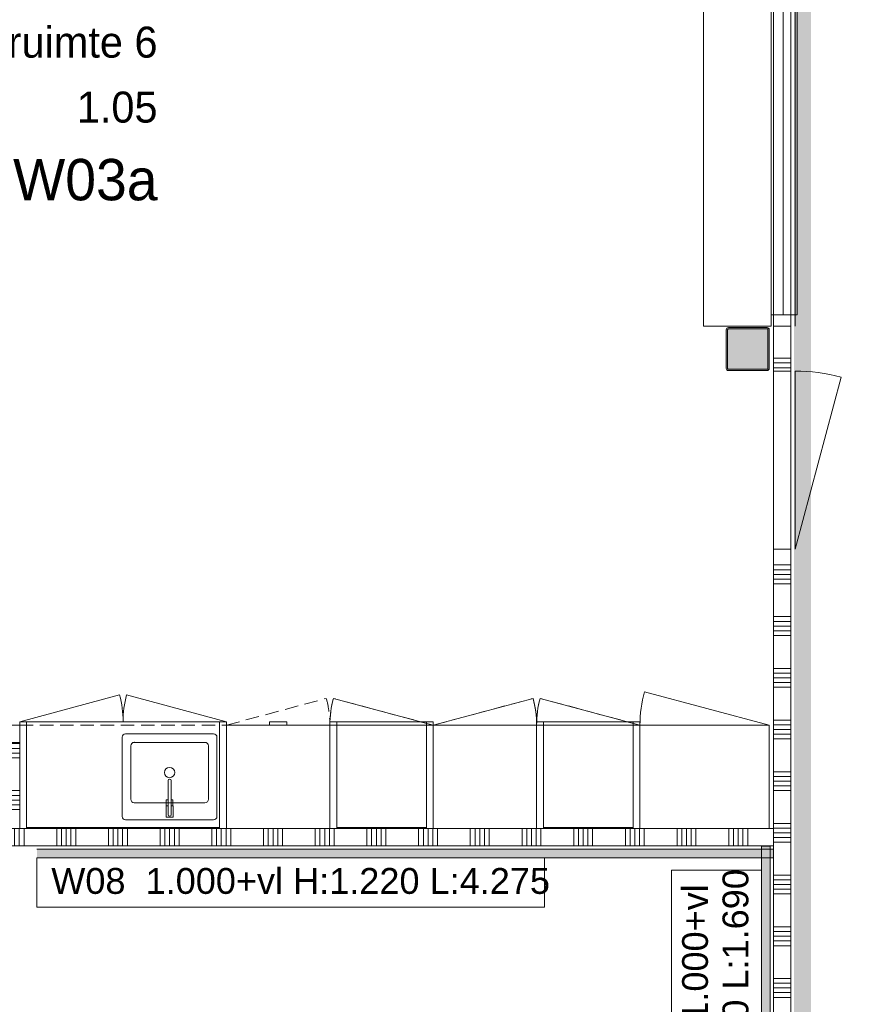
# Model space of a CAD drawing. Header units: millimetres. Extents: x -850 to 154668, y -25041 to 71030.
# Tile 111 of 211: x 4475 to 9400, y 47060 to 52775. Entities that reach past the tile are written whole.
import ezdxf
from ezdxf.enums import TextEntityAlignment as Align

# ---------------------------------------------------------------- set-up
doc = ezdxf.new("R2010")
doc.units = ezdxf.units.MM
doc.header["$MEASUREMENT"] = 0
doc.linetypes.add('B0702', pattern=[117.37, 78.119999, -39.250001])
for name, color, linetype in [('42 Binnenwandafw', 7, 'Continuous'), ('42 Binnenwandafw Doorsnede-arcering', 7, 'Continuous'), ('72 VI kastenwanden', 7, 'Continuous'), ('Info Wandafwerking aanduiding', 7, 'Continuous'), ('New_22 NC Binnenwanden', 7, 'Continuous'), ('New_22 NC Binnenwanden Deuren', 7, 'Continuous'), ('New_22 NC Binnenwanden Doorsnede-arcering', 7, 'Continuous'), ('New_22 NC Binnenwanden Ramen', 7, 'Continuous'), ('New_72 VI kastenwanden', 7, 'Continuous'), ('New_Info Wandafwerking aanduiding', 7, 'Continuous'), ('New_Info Wandafwerking aanduiding Doorsnede-arcering', 7, 'Continuous'), ('New_Z Ruimtefuncties', 7, 'Continuous'), ('New_Z Ruimtefuncties Zone omranding', 7, 'Continuous'), ('New_Z Ruimtefuncties Zone tekst', 7, 'Continuous'), ('S-COLS-____-OTLN.RVT S', 7, 'Continuous'), ('S-COLS-____-OTLN.RVT S 2D arcering', 7, 'Continuous')]:
    doc.layers.add(name, color=color, linetype=linetype)
doc.styles.add('GENERATED_STYLE_1', font='txt')
doc.styles.add('GENERATED_STYLE_2', font='txt')

# ---------------------------------------------------------------- blocks, each defined once
blk = doc.blocks.new('Kast basis 1D 22_6')
at = {"layer": 'New_72 VI kastenwanden', "color": 1, "linetype": 'Continuous', "lineweight": 0}
for p, q in [((0, 600), (750, 600)), ((0, 0), (0, 600)), ((750, 0), (750, 600)), ((0, 0), (750, 0)), ((0, 0), (724.4, -194.1))]:
    blk.add_line(p, q, dxfattribs=at)
blk.add_arc((0, 0), 750, 345, 0, dxfattribs=at)
blk = doc.blocks.new('Kast basis 2D 22_2')
at = {"layer": 'New_72 VI kastenwanden', "color": 1, "linetype": 'Continuous', "lineweight": 0}
for p, q in [((0, 620), (1200, 620)), ((0, 0), (0, 620)), ((1200, 0), (1200, 620)), ((595, 550), (595, 90)), ((1125, 570), (615, 570)), ((890, 554), (850, 554)), ((850, 554), (850, 489)), ((861, 540), (861, 342.1)), ((861, 489), (861, 540)), ((879, 342.2), (879, 540)), ((879, 540), (879, 489)), ((890, 489), (890, 554)), ((1145, 90), (1145, 550)), ((1075, 470), (665, 470)), ((850, 489), (861, 489)), ((861, 488), (850.3, 488)), ((850.3, 488), (850.3, 453)), ((861, 453), (861, 488)), ((879, 489), (890, 489)), ((889.7, 488), (879, 488)), ((879, 488), (879, 453)), ((889.7, 453), (889.7, 488)), ((645, 450), (645, 140)), ((850.3, 453), (861, 453)), ((879, 453), (889.7, 453)), ((1095, 140), (1095, 450)), ((665, 120), (1075, 120)), ((615, 70), (1125, 70)), ((0, 0), (1200, 0)), ((0, 0), (579.6, -155.3)), ((1200, 0), (620.4, -155.3))]:
    blk.add_line(p, q, dxfattribs=at)
blk.add_circle((870, 295), 30, dxfattribs=at)
for centre, radius, start, end in [((615, 550), 20, 90, 180), ((870, 540), 9, 0, 180), ((870, 540), 9, 0, 180), ((1125, 550), 20, 0, 90), ((665, 450), 20, 90, 180), ((1075, 450), 20, 0, 90), ((870, 342.1), 9, 180.1472, 0.1472), ((665, 140), 20, 180, 270), ((1075, 140), 20, 270, 0), ((615, 90), 20, 180, 270), ((1125, 90), 20, 270, 0), ((0, 0), 600, 345, 0), ((1200, 0), 600, 180, 195)]:
    blk.add_arc(centre, radius, start, end, dxfattribs=at)
blk.add_point((665, 120), dxfattribs=at)
blk = doc.blocks.new('Kast basis 1D 22_5')
at = {"layer": 'New_72 VI kastenwanden', "color": 1, "linetype": 'Continuous', "lineweight": 0}
for p, q in [((0, 600), (600, 600)), ((0, 0), (0, 600)), ((600, 0), (600, 600)), ((0, 0), (600, 0)), ((0, 0), (579.6, -155.3))]:
    blk.add_line(p, q, dxfattribs=at)
blk.add_arc((0, 0), 600, 345, 0, dxfattribs=at)
blk = doc.blocks.new('Wall_261_2', base_point=(4575, 47980))
at = {"layer": '42 Binnenwandafw Doorsnede-arcering', "linetype": 'Continuous', "lineweight": 0, "true_color": 0x934451}
blk.add_hatch(color=15, dxfattribs=at).paths.add_polyline_path([(4575, 47910), (8850, 47910), (8850, 47960), (4575, 47960)])
at = {"layer": '42 Binnenwandafw', "color": 15, "linetype": 'Continuous', "lineweight": 0, "true_color": 0x934451, "flags": 128}
for points in [[(8850, 47960), (4575, 47960)], [(4575, 47910), (8850, 47910)]]:
    blk.add_lwpolyline(points, dxfattribs=at)
blk = doc.blocks.new('Wall_280_2', base_point=(8850, 47977.9))
at = {"layer": '42 Binnenwandafw Doorsnede-arcering', "linetype": 'Continuous', "lineweight": 0, "true_color": 0x934451}
blk.add_hatch(color=15, dxfattribs=at).paths.add_polyline_path([(8780, 47977.9), (8780, 46288), (8830, 46288), (8830, 47977.9)])
at = {"layer": '42 Binnenwandafw', "color": 15, "linetype": 'Continuous', "lineweight": 0, "true_color": 0x934451, "flags": 128}
for points in [[(8780, 47977.9), (8780, 46288)], [(8830, 47977.9), (8780, 47977.9)], [(8830, 46288), (8830, 47977.9)], [(8780, 46288), (8830, 46288)]]:
    blk.add_lwpolyline(points, dxfattribs=at)
blk = doc.blocks.new('Kast wand 1D 22_4')
at = {"layer": 'New_72 VI kastenwanden', "color": 1, "linetype": 'B0702', "lineweight": 0}
for p, q in [((750, 600), (0, 600)), ((0, 600), (0, 0)), ((750, 0), (750, 600)), ((0, 0), (750, 0))]:
    blk.add_line(p, q, dxfattribs=at)
blk = doc.blocks.new('Column 188[28]_2', base_point=(0.5, 3))
at = {"layer": 'S-COLS-____-OTLN.RVT S 2D arcering', "linetype": 'Continuous', "lineweight": 0, "true_color": 0x778488}
h = blk.add_hatch(color=8, dxfattribs=at)
h.paths.add_polyline_path([(8575.5, 50751), (8576.5, 50746), (8579.3, 50741.8), (8583.5, 50738.9), (8588.5, 50738), (8812.5, 50738), (8817.5, 50738.9), (8821.7, 50741.8), (8824.5, 50746), (8825.5, 50751), (8825.5, 50975), (8824.5, 50979.9), (8821.7, 50984.1), (8817.5, 50987), (8812.5, 50988), (8588.5, 50988), (8583.5, 50987), (8579.3, 50984.1), (8576.5, 50979.9), (8575.5, 50975)])
h.paths.add_polyline_path([(8812.5, 50746), (8588.5, 50746), (8586.6, 50746.3), (8585, 50747.4), (8583.9, 50749), (8583.5, 50751), (8583.5, 50975), (8583.9, 50976.9), (8585, 50978.5), (8586.6, 50979.6), (8588.5, 50980), (8812.5, 50980), (8814.4, 50979.6), (8816.1, 50978.5), (8817.1, 50976.9), (8817.5, 50975), (8817.5, 50751), (8817.1, 50749), (8816.1, 50747.4), (8814.4, 50746.3)], flags=0)
blk.add_hatch(color=8, dxfattribs=at).paths.add_polyline_path([(8812.5, 50980), (8588.5, 50980), (8586.6, 50979.6), (8585, 50978.5), (8583.9, 50976.9), (8583.5, 50975), (8583.5, 50751), (8583.9, 50749), (8585, 50747.4), (8586.6, 50746.3), (8588.5, 50746), (8812.5, 50746), (8814.4, 50746.3), (8816.1, 50747.4), (8817.1, 50749), (8817.5, 50751), (8817.5, 50975), (8817.1, 50976.9), (8816.1, 50978.5), (8814.4, 50979.6)])
at = {"layer": 'S-COLS-____-OTLN.RVT S', "color": 1, "linetype": 'Continuous', "lineweight": 0}
for p, q in [((8576.5, 50979.9), (8575.5, 50975)), ((8579.3, 50984.1), (8576.5, 50979.9)), ((8583.5, 50987), (8579.3, 50984.1)), ((8588.5, 50988), (8583.5, 50987)), ((8585, 50978.5), (8586.6, 50979.6)), ((8586.6, 50979.6), (8588.5, 50980)), ((8812.5, 50988), (8588.5, 50988)), ((8588.5, 50980), (8812.5, 50980)), ((8817.5, 50987), (8812.5, 50988)), ((8812.5, 50980), (8814.4, 50979.6)), ((8814.4, 50979.6), (8816.1, 50978.5)), ((8821.7, 50984.1), (8817.5, 50987)), ((8824.5, 50979.9), (8821.7, 50984.1)), ((8825.5, 50975), (8824.5, 50979.9)), ((8575.5, 50975), (8575.5, 50751)), ((8583.5, 50975), (8583.9, 50976.9)), ((8583.5, 50751), (8583.5, 50975)), ((8583.9, 50976.9), (8585, 50978.5)), ((8816.1, 50978.5), (8817.1, 50976.9)), ((8817.1, 50976.9), (8817.5, 50975)), ((8817.5, 50975), (8817.5, 50751)), ((8825.5, 50751), (8825.5, 50975)), ((8575.5, 50751), (8576.5, 50746)), ((8583.9, 50749), (8583.5, 50751)), ((8817.5, 50751), (8817.1, 50749)), ((8824.5, 50746), (8825.5, 50751)), ((8576.5, 50746), (8579.3, 50741.8)), ((8579.3, 50741.8), (8583.5, 50738.9)), ((8583.5, 50738.9), (8588.5, 50738)), ((8585, 50747.4), (8583.9, 50749)), ((8586.6, 50746.3), (8585, 50747.4)), ((8588.5, 50746), (8586.6, 50746.3)), ((8812.5, 50746), (8588.5, 50746)), ((8588.5, 50738), (8812.5, 50738)), ((8814.4, 50746.3), (8812.5, 50746)), ((8812.5, 50738), (8817.5, 50738.9)), ((8816.1, 50747.4), (8814.4, 50746.3)), ((8817.1, 50749), (8816.1, 50747.4)), ((8817.5, 50738.9), (8821.7, 50741.8)), ((8821.7, 50741.8), (8824.5, 50746))]:
    blk.add_line(p, q, dxfattribs=at)
blk = doc.blocks.new('Kast wand 2D 22_2')
at = {"layer": 'New_72 VI kastenwanden', "color": 1, "linetype": 'B0702', "lineweight": 0}
for p, q in [((1200, 600), (0, 600)), ((0, 600), (0, 0)), ((1200, 0), (1200, 600)), ((0, 0), (1200, 0))]:
    blk.add_line(p, q, dxfattribs=at)
blk = doc.blocks.new('#72 ladekast 4L')
at = {"layer": 'New_72 VI kastenwanden', "color": 9, "linetype": 'Continuous', "lineweight": 0}
for p, q in [((20, 620), (0, 620)), ((0, 620), (0, 40)), ((580, 620), (20, 620)), ((600, 620), (580, 620)), ((600, 40), (600, 620)), ((0, 40), (0, 20)), ((0, 20), (600, 20)), ((350, 20), (250, 20)), ((250, 20), (250, 0)), ((250, 0), (350, 0)), ((350, 0), (350, 20)), ((600, 20), (600, 40))]:
    blk.add_line(p, q, dxfattribs=at)
blk = doc.blocks.new('Kast wand 1D 22_2')
at = {"layer": 'New_72 VI kastenwanden', "color": 1, "linetype": 'B0702', "lineweight": 0}
for p, q in [((600, 600), (0, 600)), ((0, 600), (0, 0)), ((600, 0), (600, 600)), ((0, 0), (600, 0))]:
    blk.add_line(p, q, dxfattribs=at)
blk = doc.blocks.new('Kast wand 1D 22_3')
at = {"layer": 'New_72 VI kastenwanden', "color": 1, "linetype": 'B0702', "lineweight": 0}
for p, q in [((600, 600), (0, 600)), ((0, 600), (0, 0)), ((600, 0), (600, 600)), ((0, 0), (600, 0)), ((0, 0), (579.6, -155.3))]:
    blk.add_line(p, q, dxfattribs=at)
blk.add_arc((0, 0), 600, 345, 0, dxfattribs=at)
blk = doc.blocks.new('#72 kadervak')
at = {"layer": 'New_72 VI kastenwanden', "color": 7, "linetype": 'Continuous', "lineweight": 0}
for p, q in [((600, 620), (0, 620)), ((0, 620), (0, 0)), ((600, 620), (0, 620)), ((0, 620), (0, 0)), ((40, 620), (0, 620)), ((0, 620), (0, 0)), ((40, 0), (40, 620)), ((560, 620), (40, 620)), ((40, 620), (40, 615)), ((40, 615), (560, 615)), ((600, 620), (560, 620)), ((560, 620), (560, 0)), ((560, 615), (560, 620)), ((600, 0), (600, 620)), ((600, 0), (600, 620)), ((600, 0), (600, 620)), ((0, 0), (600, 0)), ((0, 0), (600, 0)), ((0, 0), (40, 0)), ((560, 0), (600, 0))]:
    blk.add_line(p, q, dxfattribs=at)
blk = doc.blocks.new('Kast hoog 1D 22_2')
at = {"layer": 'New_72 VI kastenwanden', "color": 1, "linetype": 'Continuous', "lineweight": 0}
for p, q in [((600, 600), (0, 600)), ((0, 600), (0, 0)), ((600, 0), (600, 600)), ((0, 0), (600, 0)), ((0, 0), (579.6, -155.3))]:
    blk.add_line(p, q, dxfattribs=at)
blk.add_arc((0, 0), 600, 345, 0, dxfattribs=at)
blk = doc.blocks.new('#72 pantryvak')
at = {"layer": '72 VI kastenwanden', "color": 1, "linetype": 'Continuous', "lineweight": 0}
for p, q in [((1200, 620), (0, 620)), ((0, 620), (0, 0)), ((40, 620), (0, 620)), ((0, 620), (0, 0)), ((1160, 620), (40, 620)), ((40, 620), (40, 0)), ((40, 0), (40, 620)), ((1160, 620), (40, 620)), ((40, 620), (40, 615)), ((40, 615), (1160, 615)), ((1160, 0), (1160, 620)), ((1160, 615), (1160, 620)), ((1160, 620), (1160, 0)), ((1200, 620), (1160, 620)), ((1200, 0), (1200, 620)), ((1200, 0), (1200, 620)), ((0, 0), (1200, 0)), ((0, 0), (40, 0)), ((40, 0), (1160, 0)), ((1160, 0), (1200, 0))]:
    blk.add_line(p, q, dxfattribs=at)
blk = doc.blocks.new('Kast wand 2D 22')
at = {"layer": 'New_72 VI kastenwanden', "color": 1, "linetype": 'B0702', "lineweight": 0}
for p, q in [((1200, 600), (0, 600)), ((0, 600), (0, 0)), ((1200, 0), (1200, 600)), ((0, 0), (1200, 0)), ((0, 0), (579.6, -155.3)), ((1200, 0), (620.4, -155.3))]:
    blk.add_line(p, q, dxfattribs=at)
for centre, start, end in [((0, 0), 345, 0), ((1200, 0), 180, 195)]:
    blk.add_arc(centre, 600, start, end, dxfattribs=at)
blk = doc.blocks.new('*X2236')
at = {"layer": 'New_22 NC Binnenwanden Doorsnede-arcering', "color": 254, "linetype": 'Continuous', "lineweight": 0, "true_color": 0xe9ebeb}
for p, q in [((8850, 50809.7), (8916, 50809.7)), ((8916, 50809.7), (8950, 50809.7)), ((8850, 50782.3), (8916, 50782.3)), ((8850, 50754.9), (8916, 50754.9)), ((8916, 50782.3), (8950, 50782.3)), ((8916, 50754.9), (8950, 50754.9))]:
    blk.add_line(p, q, dxfattribs=at)
blk = doc.blocks.new('*X2237')
at = {"layer": 'New_22 NC Binnenwanden Doorsnede-arcering', "color": 254, "linetype": 'Continuous', "lineweight": 0, "true_color": 0xe9ebeb}
for p, q in [((8850, 49609.7), (8916, 49609.7)), ((8916, 49609.7), (8950, 49609.7)), ((8850, 49582.3), (8916, 49582.3)), ((8850, 49554.9), (8916, 49554.9)), ((8916, 49582.3), (8950, 49582.3)), ((8916, 49554.9), (8950, 49554.9)), ((8850, 49527.4), (8916, 49527.4)), ((8850, 49500), (8916, 49500)), ((8916, 49527.4), (8950, 49527.4)), ((8916, 49500), (8950, 49500)), ((8850, 49309.7), (8916, 49309.7)), ((8850, 49282.3), (8916, 49282.3)), ((8916, 49309.7), (8950, 49309.7)), ((8916, 49282.3), (8950, 49282.3)), ((8850, 49254.9), (8916, 49254.9)), ((8850, 49227.4), (8916, 49227.4)), ((8916, 49254.9), (8950, 49254.9)), ((8916, 49227.4), (8950, 49227.4)), ((8850, 49200), (8916, 49200)), ((8916, 49200), (8950, 49200)), ((8850, 49009.7), (8916, 49009.7)), ((8850, 48982.3), (8916, 48982.3)), ((8916, 49009.7), (8950, 49009.7)), ((8916, 48982.3), (8950, 48982.3)), ((8850, 48954.9), (8916, 48954.9)), ((8850, 48927.4), (8916, 48927.4)), ((8916, 48954.9), (8950, 48954.9)), ((8916, 48927.4), (8950, 48927.4)), ((8850, 48900), (8916, 48900)), ((8916, 48900), (8950, 48900)), ((8850, 48709.7), (8916, 48709.7)), ((8916, 48709.7), (8950, 48709.7)), ((8850, 48682.3), (8916, 48682.3)), ((8850, 48654.9), (8916, 48654.9)), ((8916, 48682.3), (8950, 48682.3)), ((8916, 48654.9), (8950, 48654.9)), ((8850, 48627.4), (8916, 48627.4)), ((8850, 48600), (8916, 48600)), ((8916, 48627.4), (8950, 48627.4)), ((8916, 48600), (8950, 48600)), ((8850, 48409.7), (8916, 48409.7)), ((8916, 48409.7), (8950, 48409.7)), ((8850, 48382.3), (8916, 48382.3)), ((8850, 48354.9), (8916, 48354.9)), ((8916, 48382.3), (8950, 48382.3)), ((8916, 48354.9), (8950, 48354.9)), ((8850, 48327.4), (8916, 48327.4)), ((8850, 48300), (8916, 48300)), ((8916, 48327.4), (8950, 48327.4)), ((8916, 48300), (8950, 48300)), ((8850, 48109.7), (8916, 48109.7)), ((8850, 48082.3), (8916, 48082.3)), ((8916, 48109.7), (8950, 48109.7)), ((8916, 48082.3), (8950, 48082.3)), ((8850, 48054.9), (8916, 48054.9)), ((8850, 48027.4), (8916, 48027.4)), ((8916, 48054.9), (8950, 48054.9)), ((8916, 48027.4), (8950, 48027.4)), ((8850, 48000), (8916, 48000)), ((8916, 48000), (8950, 48000)), ((8850, 47809.7), (8916, 47809.7)), ((8850, 47782.3), (8916, 47782.3)), ((8916, 47809.7), (8950, 47809.7)), ((8916, 47782.3), (8950, 47782.3)), ((8850, 47754.9), (8916, 47754.9)), ((8850, 47727.4), (8916, 47727.4)), ((8916, 47754.9), (8950, 47754.9)), ((8916, 47727.4), (8950, 47727.4)), ((8850, 47700), (8916, 47700)), ((8916, 47700), (8950, 47700)), ((8850, 47509.7), (8916, 47509.7)), ((8916, 47509.7), (8950, 47509.7)), ((8850, 47482.3), (8916, 47482.3)), ((8850, 47454.9), (8916, 47454.9)), ((8916, 47482.3), (8950, 47482.3)), ((8916, 47454.9), (8950, 47454.9)), ((8850, 47427.4), (8916, 47427.4)), ((8850, 47400), (8916, 47400)), ((8916, 47427.4), (8950, 47427.4)), ((8916, 47400), (8950, 47400)), ((8850, 47209.7), (8916, 47209.7)), ((8916, 47209.7), (8950, 47209.7)), ((8850, 47182.3), (8916, 47182.3)), ((8850, 47154.9), (8916, 47154.9)), ((8916, 47182.3), (8950, 47182.3)), ((8916, 47154.9), (8950, 47154.9)), ((8850, 47127.4), (8916, 47127.4)), ((8850, 47100), (8916, 47100)), ((8916, 47127.4), (8950, 47127.4)), ((8916, 47100), (8950, 47100)), ((8850, 46909.7), (8916, 46909.7)), ((8850, 46882.3), (8916, 46882.3)), ((8916, 46909.7), (8950, 46909.7)), ((8916, 46882.3), (8950, 46882.3)), ((8850, 46854.9), (8916, 46854.9)), ((8850, 46827.4), (8916, 46827.4)), ((8916, 46854.9), (8950, 46854.9)), ((8916, 46827.4), (8950, 46827.4)), ((8850, 46800), (8916, 46800)), ((8916, 46800), (8950, 46800)), ((8850, 46609.7), (8916, 46609.7)), ((8850, 46582.3), (8916, 46582.3)), ((8916, 46609.7), (8950, 46609.7)), ((8916, 46582.3), (8950, 46582.3)), ((8850, 46554.9), (8916, 46554.9)), ((8850, 46527.4), (8916, 46527.4)), ((8916, 46554.9), (8950, 46554.9)), ((8916, 46527.4), (8950, 46527.4)), ((8850, 46500), (8916, 46500)), ((8916, 46500), (8950, 46500)), ((8850, 46309.7), (8916, 46309.7)), ((8916, 46309.7), (8950, 46309.7)), ((8850, 46282.3), (8916, 46282.3)), ((8850, 46254.9), (8916, 46254.9)), ((8916, 46282.3), (8950, 46282.3)), ((8916, 46254.9), (8950, 46254.9)), ((8850, 46227.4), (8916, 46227.4)), ((8850, 46200), (8916, 46200)), ((8916, 46227.4), (8950, 46227.4)), ((8916, 46200), (8950, 46200)), ((8850, 46009.7), (8916, 46009.7)), ((8916, 46009.7), (8950, 46009.7)), ((8850, 45982.3), (8916, 45982.3)), ((8850, 45954.9), (8916, 45954.9)), ((8916, 45982.3), (8950, 45982.3)), ((8916, 45954.9), (8950, 45954.9)), ((8850, 45927.4), (8916, 45927.4)), ((8850, 45900), (8916, 45900)), ((8916, 45927.4), (8950, 45927.4)), ((8916, 45900), (8950, 45900)), ((8850, 45709.7), (8916, 45709.7)), ((8850, 45682.3), (8916, 45682.3)), ((8916, 45709.7), (8950, 45709.7)), ((8916, 45682.3), (8950, 45682.3)), ((8850, 45654.9), (8916, 45654.9)), ((8850, 45627.4), (8916, 45627.4)), ((8916, 45654.9), (8950, 45654.9)), ((8916, 45627.4), (8950, 45627.4)), ((8850, 45600), (8916, 45600)), ((8916, 45600), (8950, 45600))]:
    blk.add_line(p, q, dxfattribs=at)
blk = doc.blocks.new('#Pui inbouwgarderobe 01')
at = {"layer": 'New_22 NC Binnenwanden Ramen', "color": 9, "linetype": 'Continuous', "lineweight": 0}
for p, q in [((-1600, 0), (-1600, -392)), ((-1533, 0), (-1600, 0)), ((1533, 0), (-1533, 0)), ((1600, 0), (1533, 0)), ((1600, -392), (1600, 0)), ((-1600, -392), (-1533, -392)), ((-1533, -392), (-1533, -513)), ((-1533, -392), (1533, -392)), ((1533, -513), (1533, -392)), ((1533, -392), (1600, -392)), ((-1533, -513), (-1533, -543)), ((1533, -543), (1533, -513)), ((1533, -531), (-1533, -531)), ((-1533, -543), (-1515, -543)), ((-1515, -543), (1515, -543)), ((1515, -543), (1533, -543))]:
    blk.add_line(p, q, dxfattribs=at)
at = {"layer": 'New_22 NC Binnenwanden Ramen', "color": 1, "linetype": 'Continuous', "lineweight": 0}
for p, q in [((1533, -462), (-1533, -462)), ((-1533, -513), (-1533, -543)), ((-1533, -543), (-1533, -513)), ((-1533, -513), (-1533, -543)), ((-1533, -543), (-1533, -513)), ((-1533, -513), (-1533, -543)), ((-1533, -543), (-1533, -513)), ((1533, -543), (1533, -513)), ((1533, -513), (1533, -543)), ((1533, -543), (1533, -513)), ((-1533, -543), (-1515, -543)), ((-1515, -543), (-1533, -543)), ((1515, -543), (1533, -543)), ((1533, -543), (1515, -543))]:
    blk.add_line(p, q, dxfattribs=at)
blk = doc.blocks.new('Rnx verticaal 22')
at = {"layer": 'New_22 NC Binnenwanden Ramen', "color": 1, "linetype": 'Continuous', "lineweight": 0}
for p, q in [((-1600, 0), (-1533, 0)), ((-1533, 0), (-1533, -139)), ((-1533, 0), (1533, 0)), ((1533, -139), (1533, 0)), ((1533, 0), (1600, 0)), ((-1533, -139), (-1600, -139)), ((1533, -139), (-1533, -139)), ((1600, -139), (1533, -139))]:
    blk.add_line(p, q, dxfattribs=at)
at = {"layer": 'New_22 NC Binnenwanden Ramen', "color": 7, "linetype": 'Continuous', "lineweight": 0}
for p, q in [((-1600, -25), (-1600, -125)), ((-1600, -25), (-1600, -125)), ((1600, -25), (1600, -125)), ((1600, -25), (1600, -125))]:
    blk.add_line(p, q, dxfattribs=at)
blk = doc.blocks.new('D1 22')
at = {"layer": 'New_22 NC Binnenwanden Deuren', "color": 1, "linetype": 'Continuous', "lineweight": 0}
for q in [(-481.8, 267.6), (-517, 0)]:
    blk.add_line((517, 0), q, dxfattribs=at)
at = {"layer": 'New_22 NC Binnenwanden Deuren', "color": 7, "linetype": 'Continuous', "lineweight": 0}
for p, q in [((-517, -25), (-517, -125)), ((-517, -25), (-517, -125)), ((517, -25), (517, -125)), ((517, -25), (517, -125))]:
    blk.add_line(p, q, dxfattribs=at)
at = {"layer": 'New_22 NC Binnenwanden Deuren', "color": 1, "linetype": 'Continuous', "lineweight": 0}
blk.add_arc((517, 0), 1034, 165, 180, dxfattribs=at)
blk = doc.blocks.new('Wall_413_2', base_point=(8950, 57910))
at = {"layer": 'New_22 NC Binnenwanden', "color": 8, "linetype": 'Continuous', "lineweight": 0, "true_color": 0x778488}
for p, q in [((8950, 50735), (8850, 50735)), ((8950, 49701), (8850, 49701))]:
    blk.add_line(p, q, dxfattribs=at)
at = {"layer": 'New_22 NC Binnenwanden', "color": 8, "linetype": 'Continuous', "lineweight": 0, "true_color": 0x778488, "flags": 128}
for points in [[(8850, 50995), (8850, 50735)], [(8950, 50735), (8950, 50995)], [(8850, 49701), (8850, 45464)], [(8950, 45464), (8950, 49701)]]:
    blk.add_lwpolyline(points, dxfattribs=at)
at = {"layer": 'New_22 NC Binnenwanden', "color": 8, "lineweight": 0, "true_color": 0x778488}
for name in ['*X2236', '*X2237']:
    blk.add_blockref(name, (0, 0), dxfattribs=at)
at = {"layer": 'New_22 NC Binnenwanden Deuren', "color": 1, "linetype": 'Continuous', "lineweight": 0, "zscale": 1000, "rotation": 270}
blk.add_blockref('D1 22', (8975, 50218), dxfattribs=at)
at = {"layer": 'New_22 NC Binnenwanden Ramen', "color": 1, "linetype": 'Continuous', "lineweight": 0, "xscale": 1.00000000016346, "zscale": 1000, "rotation": 90}
blk.add_blockref('#Pui inbouwgarderobe 01', (8444, 52595), dxfattribs=at)
at = {"layer": 'New_22 NC Binnenwanden Ramen', "color": 1, "linetype": 'Continuous', "lineweight": 0, "zscale": 1000, "rotation": 270}
blk.add_blockref('Rnx verticaal 22', (8975, 52595), dxfattribs=at)
blk = doc.blocks.new('*X2423')
at = {"layer": 'New_22 NC Binnenwanden Doorsnede-arcering', "color": 254, "linetype": 'Continuous', "lineweight": 0, "true_color": 0xe9ebeb}
for p, q in [((4475, 48572.6), (4375, 48572.6)), ((4475, 48545.2), (4375, 48545.2)), ((4475, 48517.8), (4375, 48517.8)), ((4475, 48490.3), (4375, 48490.3)), ((4475, 48300.1), (4375, 48300.1)), ((4475, 48272.6), (4375, 48272.6)), ((4475, 48245.2), (4375, 48245.2)), ((4475, 48217.8), (4375, 48217.8)), ((4475, 48190.3), (4375, 48190.3))]:
    blk.add_line(p, q, dxfattribs=at)
blk = doc.blocks.new('Wall_468_2', base_point=(4475, 48080))
at = {"layer": 'New_22 NC Binnenwanden', "color": 8, "linetype": 'Continuous', "lineweight": 0, "true_color": 0x778488, "flags": 128}
for points in [[(4375, 48580), (4475, 48580)], [(4375, 48580), (4375, 48080)], [(4475, 48080), (4475, 48580)], [(4375, 48080), (4475, 48080)]]:
    blk.add_lwpolyline(points, dxfattribs=at)
at = {"layer": 'New_22 NC Binnenwanden', "color": 8, "lineweight": 0, "true_color": 0x778488}
blk.add_blockref('*X2423', (0, 0), dxfattribs=at)
blk = doc.blocks.new('*X2425')
at = {"layer": 'New_22 NC Binnenwanden Doorsnede-arcering', "color": 254, "linetype": 'Continuous', "lineweight": 0, "true_color": 0xe9ebeb}
for p, q in [((4390.3, 47980), (4390.3, 48080)), ((4417.7, 47980), (4417.7, 48080)), ((4445.1, 47980), (4445.1, 48080)), ((4472.6, 47980), (4472.6, 48080)), ((4500, 47980), (4500, 48080)), ((4690.3, 47980), (4690.3, 48080)), ((4717.7, 47980), (4717.7, 48080)), ((4745.1, 47980), (4745.1, 48080)), ((4772.6, 47980), (4772.6, 48080)), ((4800, 47980), (4800, 48080)), ((4990.3, 47980), (4990.3, 48080)), ((5017.7, 47980), (5017.7, 48080)), ((5045.1, 47980), (5045.1, 48080)), ((5072.6, 47980), (5072.6, 48080)), ((5100, 47980), (5100, 48080)), ((5290.3, 47980), (5290.3, 48080)), ((5317.7, 47980), (5317.7, 48080)), ((5345.1, 47980), (5345.1, 48080)), ((5372.6, 47980), (5372.6, 48080)), ((5400, 47980), (5400, 48080)), ((5590.3, 47980), (5590.3, 48080)), ((5617.7, 47980), (5617.7, 48080)), ((5645.1, 47980), (5645.1, 48080)), ((5672.6, 47980), (5672.6, 48080)), ((5700, 47980), (5700, 48080)), ((5890.3, 47980), (5890.3, 48080)), ((5917.7, 47980), (5917.7, 48080)), ((5945.1, 47980), (5945.1, 48080)), ((5972.6, 47980), (5972.6, 48080)), ((6000, 47980), (6000, 48080)), ((6190.3, 47980), (6190.3, 48080)), ((6217.7, 47980), (6217.7, 48080)), ((6245.1, 47980), (6245.1, 48080)), ((6272.6, 47980), (6272.6, 48080)), ((6300, 47980), (6300, 48080)), ((6490.3, 47980), (6490.3, 48080)), ((6517.7, 47980), (6517.7, 48080)), ((6545.1, 47980), (6545.1, 48080)), ((6572.6, 47980), (6572.6, 48080)), ((6600, 47980), (6600, 48080)), ((6790.3, 47980), (6790.3, 48080)), ((6817.7, 47980), (6817.7, 48080)), ((6845.1, 47980), (6845.1, 48080)), ((6872.6, 47980), (6872.6, 48080)), ((6900, 47980), (6900, 48080)), ((7090.3, 47980), (7090.3, 48080)), ((7117.7, 47980), (7117.7, 48080)), ((7145.1, 47980), (7145.1, 48080)), ((7172.6, 47980), (7172.6, 48080)), ((7200, 47980), (7200, 48080)), ((7390.3, 47980), (7390.3, 48080)), ((7417.7, 47980), (7417.7, 48080)), ((7445.1, 47980), (7445.1, 48080)), ((7472.6, 47980), (7472.6, 48080)), ((7500, 47980), (7500, 48080)), ((7690.3, 47980), (7690.3, 48080)), ((7717.7, 47980), (7717.7, 48080)), ((7745.1, 47980), (7745.1, 48080)), ((7772.6, 47980), (7772.6, 48080)), ((7800, 47980), (7800, 48080)), ((7990.3, 47980), (7990.3, 48080)), ((8017.7, 47980), (8017.7, 48080)), ((8045.1, 47980), (8045.1, 48080)), ((8072.6, 47980), (8072.6, 48080)), ((8100, 47980), (8100, 48080)), ((8290.3, 47980), (8290.3, 48080)), ((8317.7, 47980), (8317.7, 48080)), ((8345.1, 47980), (8345.1, 48080)), ((8372.6, 47980), (8372.6, 48080)), ((8400, 47980), (8400, 48080)), ((8590.3, 47980), (8590.3, 48080)), ((8617.7, 47980), (8617.7, 48080)), ((8645.1, 47980), (8645.1, 48080)), ((8672.6, 47980), (8672.6, 48080)), ((8700, 47980), (8700, 48080))]:
    blk.add_line(p, q, dxfattribs=at)
blk = doc.blocks.new('Wall_469_2', base_point=(8950, 47980))
at = {"layer": 'New_22 NC Binnenwanden', "color": 8, "linetype": 'Continuous', "lineweight": 0, "true_color": 0x778488, "flags": 128}
for points in [[(8850, 48080), (4375, 48080)], [(4375, 48080), (4375, 47980)], [(8850, 48080), (8850, 47980)], [(4375, 47980), (8850, 47980)]]:
    blk.add_lwpolyline(points, dxfattribs=at)
at = {"layer": 'New_22 NC Binnenwanden', "color": 8, "lineweight": 0, "true_color": 0x778488}
blk.add_blockref('*X2425', (0, 0), dxfattribs=at)
blk = doc.blocks.new('Groepsruimte 6_1.05_49_2', base_point=(4425.7, 52209.9))
at = {"layer": 'New_Z Ruimtefuncties Zone tekst', "color": 2, "lineweight": 0}
for tag, height, style, p in [('DUMMY_938', 180, 'GENERATED_STYLE_1', (5274.9, 52775.7)), ('ROOM_NAME', 180, 'GENERATED_STYLE_1', (5274.9, 52734.5)), ('ROOM_NUMBER', 180, 'GENERATED_STYLE_1', (5274.9, 52357.4)), ('DUMMY_939', 180, 'GENERATED_STYLE_1', (5274.9, 52398.5)), ('stWallCovering', 240, 'GENERATED_STYLE_2', (5274.9, 51966.5))]:
    blk.add_attdef(tag, text='', height=height, dxfattribs=dict(at, style=style)).set_placement(p, align=Align.TOP_RIGHT)
at = {"layer": 'New_Z Ruimtefuncties Zone tekst', "color": 2, "lineweight": 0, "style": 'GENERATED_STYLE_2'}
blk.add_attdef('DUMMY_940', text='', height=240, dxfattribs=at).set_placement((3576.5, 52021.4), align=Align.TOP_LEFT)
blk = doc.blocks.new('Wall_641_2', base_point=(9018, 30215.2))
at = {"layer": 'New_Info Wandafwerking aanduiding Doorsnede-arcering', "linetype": 'Continuous', "lineweight": 0}
blk.add_hatch(color=1, dxfattribs=at).paths.add_polyline_path([(9068, 30265.2), (9068, 57980.9), (8968, 57980.9), (8968, 30265.2)])

msp = doc.modelspace()

# ---------------------------------------------------------------- linework, layer by layer
at = {"layer": 'Info Wandafwerking aanduiding', "color": 9, "linetype": 'Continuous', "lineweight": 0, "flags": 128}
for points in [[(4575, 47910), (7520.1, 47910), (7520.1, 47624.2), (4575, 47624.2)], [(8258.6, 46328.1), (8258.6, 47838.7), (8780, 47838.7), (8780, 46328.1)]]:
    msp.add_lwpolyline(points, close=True, dxfattribs=at)
at = {"layer": 'New_Z Ruimtefuncties Zone omranding', "color": 41, "linetype": 'Continuous', "lineweight": 0, "true_color": 0xffeeaa, "flags": 128}
msp.add_lwpolyline([(16851.1, 46053.8), (16851.1, 47840.1), (16251.2, 47840.1), (16251.2, 57960), (19550.7, 57960), (19550.7, 59660), (5300.1, 59660), (5300.1, 57960), (8950, 57960), (8950, 30160)], dxfattribs=at)
at = {"layer": 'New_Z Ruimtefuncties Zone omranding', "color": 231, "linetype": 'Continuous', "lineweight": 0, "true_color": 0xf9acba, "flags": 128}
for points in [[(0, 55610), (0, 50735), (0, 48680), (4475, 48680), (4475, 48080), (8850, 48080), (8850, 50735), (8850, 54185), (8575, 54185), (8575, 55609.9), (4700.1, 55609.9), (4700.1, 55610)], [(0, 42678.3), (2700, 42678.3), (2700, 41210), (8550.7, 41210), (8850, 41210), (8850, 47980), (4375, 47980), (4375, 48580), (0, 48580)]]:
    msp.add_lwpolyline(points, close=True, dxfattribs=at)

# ---------------------------------------------------------------- block references
at = {"layer": '42 Binnenwandafw', "color": 15, "lineweight": 0, "true_color": 0x934451}
for name, p in [('Wall_261_2', (4575, 47980)), ('Wall_280_2', (8850, 47977.9))]:
    msp.add_blockref(name, p, dxfattribs=at)
at = {"layer": '72 VI kastenwanden', "color": 1, "linetype": 'Continuous', "lineweight": 0, "zscale": 1000, "rotation": 180}
msp.add_blockref('#72 pantryvak', (5675, 48700), dxfattribs=at)
at = {"layer": 'New_22 NC Binnenwanden', "color": 8, "lineweight": 0, "true_color": 0x778488}
for name, p in [('Wall_413_2', (8950, 57910)), ('Wall_468_2', (4475, 48080)), ('Wall_469_2', (8950, 47980))]:
    msp.add_blockref(name, p, dxfattribs=at)
at = {"layer": 'New_72 VI kastenwanden', "color": 1, "linetype": 'Continuous', "lineweight": 0, "zscale": 1000, "rotation": 180}
for name, p in [('Kast basis 1D 22_6', (8825, 48680)), ('Kast basis 1D 22_5', (6875, 48680)), ('Kast basis 1D 22_5', (8075, 48680)), ('Kast wand 1D 22_2', (6875, 48680)), ('Kast wand 1D 22_2', (8075, 48680)), ('Kast wand 1D 22_4', (8825, 48680)), ('Kast wand 1D 22_4', (8825, 48680))]:
    msp.add_blockref(name, p, dxfattribs=at)
at = {"layer": 'New_72 VI kastenwanden', "color": 1, "linetype": 'Continuous', "lineweight": 0, "xscale": -1, "zscale": 1000, "rotation": 180}
for name, p in [('Kast basis 2D 22_2', (4475, 48700)), ('Kast wand 1D 22_3', (5675, 48680)), ('Kast wand 2D 22', (5675, 48680)), ('Kast hoog 1D 22_2', (6875, 48680)), ('Kast wand 1D 22_3', (6875, 48680)), ('Kast wand 2D 22', (6875, 48680)), ('#72 kadervak', (6275, 48700)), ('#72 kadervak', (7475, 48700)), ('Kast wand 2D 22_2', (4475, 48680))]:
    msp.add_blockref(name, p, dxfattribs=at)
at = {"layer": 'New_72 VI kastenwanden', "color": 253, "linetype": 'Continuous', "lineweight": 0, "true_color": 0x99a3a6, "xscale": -1, "zscale": 1000, "rotation": 180}
msp.add_blockref('#72 ladekast 4L', (5675, 48700), dxfattribs=at)
at = {"layer": 'New_Info Wandafwerking aanduiding', "color": 1, "lineweight": 0}
msp.add_blockref('Wall_641_2', (9018, 30215.2), dxfattribs=at)
at = {"layer": 'New_Z Ruimtefuncties', "color": 2, "linetype": 'Continuous', "lineweight": 0}
msp.add_blockref('Groepsruimte 6_1.05_49_2', (4425.7, 52209.9), dxfattribs=at).add_auto_attribs({'ROOM_NAME': 'Groepsruimte 6', 'ROOM_NUMBER': '1.05', 'stWallCovering': 'W03a'})
at = {"layer": 'S-COLS-____-OTLN.RVT S', "color": 1, "linetype": 'Continuous', "lineweight": 0}
msp.add_blockref('Column 188[28]_2', (0.5, 3), dxfattribs=at)

# ---------------------------------------------------------------- texts
at = {"layer": 'Info Wandafwerking aanduiding', "color": 2, "linetype": 'Continuous', "lineweight": 0, "insert": (4600, 47850.7), "char_height": 150, "attachment_point": 1, "style": 'GENERATED_STYLE_1'}
msp.add_mtext('\\A1;{\\pql;\\fArial|b0|i0|c0|p38; W08 \\fArial|b0|i0|c0|p38; \\fArial|b0|i0|c0|p38;1.000\\fArial|b0|i0|c0|p38;+vl H:\\fArial|b0|i0|c0|p38;1.220\\fArial|b0|i0|c0|p38; L:\\fArial|b0|i0|c0|p38;4.275}', dxfattribs=at)
at = {"layer": 'Info Wandafwerking aanduiding', "color": 2, "linetype": 'Continuous', "lineweight": 0, "insert": (8706, 46353.1), "char_height": 150, "attachment_point": 7, "rotation": 90, "line_spacing_factor": 0.938049, "style": 'GENERATED_STYLE_1'}
msp.add_mtext('\\A1;{\\pql;\\fArial|b0|i0|c0|p38; W08 \\fArial|b0|i0|c0|p38; \\fArial|b0|i0|c0|p38;1.000\\fArial|b0|i0|c0|p38;+vl\\P\\pql;\\fArial|b0|i0|c0|p38;H:\\fArial|b0|i0|c0|p38;1.220\\fArial|b0|i0|c0|p38; L:\\fArial|b0|i0|c0|p38;1.690}', dxfattribs=at)

doc.saveas('drawing.dxf')
